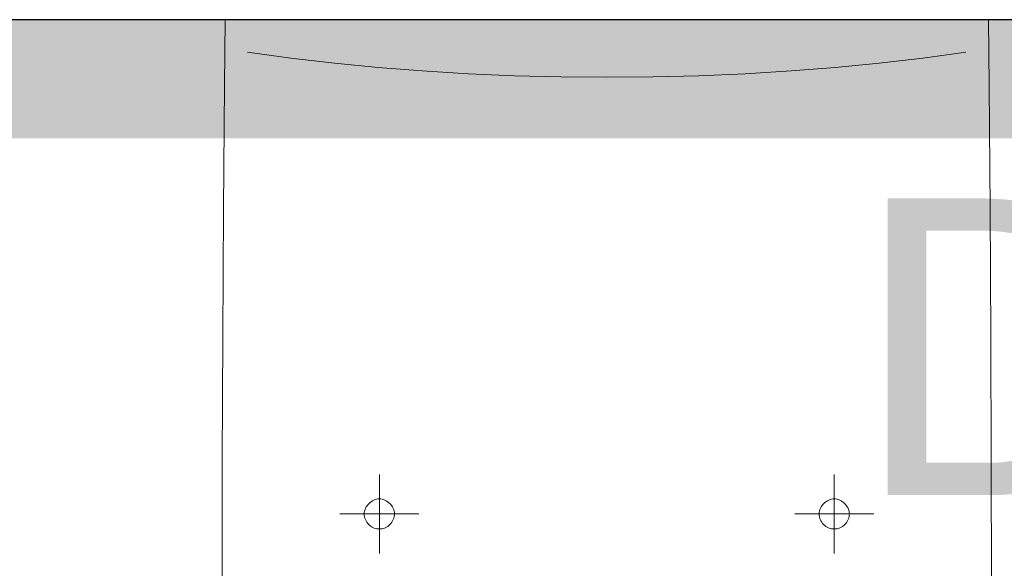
# Model space of a CAD drawing. Header units: millimetres. Extents: x -13532 to 2392, y -5241 to 5322.
# Tile 40 of 256: x -7625 to -7575, y -3862 to -3834. Entities that reach past the tile are written whole.
import ezdxf
from ezdxf.enums import TextEntityAlignment as Align

# ---------------------------------------------------------------- set-up
doc = ezdxf.new("R2010")
doc.units = ezdxf.units.MM
doc.linetypes.add('DGN_STYLE_2', pattern=[30.2, 18.12, -12.08])
doc.layers.add('_A_ROZWINIĘCIA_OPISY', color=252, linetype='Continuous', lineweight=15)
doc.layers.add('cz-gr', color=122, linetype='Continuous', lineweight=30)
for name, color, linetype, lineweight, true_color in [('daszed - 60x120', 7, 'Continuous', 9, 0x2cb34e), ('Meble - AGP1', 7, 'Continuous', 15, 0x999999), ('OPISY - AGP1', 7, 'Continuous', 5, 0x000000), ('WYMIARY - AGP1', 7, 'Continuous', 5, 0x716d5a), ('Wyposazenie Wew - Urzadzenia Sanitarne', 7, 'Continuous', 9, 0xa0a0a0)]:
    doc.layers.add(name, color=color, linetype=linetype, lineweight=lineweight, true_color=true_color)
doc.styles.add('ROMANS15', font='simplex.shx', dxfattribs={"width": 0.9, "height": 15})
doc.styles.get("Standard").update_dxf_attribs({"font": 'arial.ttf'})

# ---------------------------------------------------------------- blocks, each defined once
blk = doc.blocks.new('Niska ust KOLO bez barier')
at = {"layer": 'Meble - AGP1'}
blk.add_lwpolyline([(19.298, 0), (-19.298, 0)], dxfattribs=at)
for points in [[(-19.283, -53.485, 0), (-19.361, -47.288, 0), (-19.406, -41.128, 0), (-19.435, -34.863, 0), (-19.447, -28.593, 0), (-19.442, -22.325, 0), (-19.421, -16.059, 0), (-19.383, -9.583, 0), (-19.331, -3.329, 0), (-19.298, 0, 0)], [(19.283, -53.485, 0), (19.361, -47.288, 0), (19.406, -41.128, 0), (19.435, -34.863, 0), (19.447, -28.593, 0), (19.442, -22.325, 0), (19.421, -16.059, 0), (19.383, -9.583, 0), (19.331, -3.329, 0), (19.298, 0, 0)], [(-18.159, -1.64, 0), (-15.972, -1.939, 0), (-13.77, -2.196, 0), (-11.554, -2.412, 0), (-9.33, -2.588, 0), (-6.997, -2.731, 0), (-4.662, -2.832, 0), (-2.328, -2.893, 0), (0, -2.912, 0)], [(18.159, -1.64, 0), (15.972, -1.939, 0), (13.77, -2.196, 0), (11.554, -2.412, 0), (9.33, -2.588, 0), (6.997, -2.731, 0), (4.662, -2.832, 0), (2.328, -2.893, 0), (0, -2.912, 0)], [(-11.5, -23, 0), (-11.5, -23.5, 0), (-11.5, -24, 0), (-11.5, -24.5, 0), (-11.5, -25, 0), (-11.5, -25.5, 0), (-11.5, -26, 0), (-11.5, -26.5, 0), (-11.5, -27, 0)], [(11.5, -23, 0), (11.5, -23.5, 0), (11.5, -24, 0), (11.5, -24.5, 0), (11.5, -25, 0), (11.5, -25.5, 0), (11.5, -26, 0), (11.5, -26.5, 0), (11.5, -27, 0)], [(-11.5, -25.75, 0), (-11.575, -25.754, 0), (-11.649, -25.749, 0), (-11.721, -25.733, 0), (-11.79, -25.709, 0), (-11.857, -25.677, 0), (-11.921, -25.637, 0), (-11.981, -25.591, 0), (-12.036, -25.539, 0), (-12.087, -25.482, 0), (-12.132, -25.42, 0), (-12.172, -25.355, 0), (-12.205, -25.286, 0), (-12.232, -25.215, 0), (-12.251, -25.143, 0), (-12.262, -25.069, 0), (-12.266, -24.996, 0), (-12.26, -24.923, 0), (-12.247, -24.851, 0), (-12.225, -24.78, 0), (-12.197, -24.712, 0), (-12.162, -24.646, 0), (-12.074, -24.525, 0), (-11.967, -24.419, 0), (-11.845, -24.334, 0), (-11.779, -24.301, 0), (-11.711, -24.274, 0), (-11.642, -24.254, 0), (-11.571, -24.241, 0), (-11.5, -24.237, 0), (-11.429, -24.241, 0), (-11.358, -24.254, 0), (-11.289, -24.274, 0), (-11.221, -24.301, 0), (-11.155, -24.334, 0), (-11.033, -24.419, 0), (-10.926, -24.525, 0), (-10.838, -24.646, 0), (-10.803, -24.712, 0), (-10.775, -24.78, 0), (-10.753, -24.851, 0), (-10.74, -24.923, 0), (-10.734, -24.996, 0), (-10.738, -25.069, 0), (-10.749, -25.143, 0), (-10.768, -25.215, 0), (-10.795, -25.286, 0), (-10.828, -25.355, 0), (-10.868, -25.42, 0), (-10.913, -25.482, 0), (-10.964, -25.539, 0), (-11.019, -25.591, 0), (-11.079, -25.637, 0), (-11.143, -25.677, 0), (-11.21, -25.709, 0), (-11.279, -25.733, 0), (-11.351, -25.749, 0), (-11.425, -25.754, 0), (-11.5, -25.75, 0)], [(11.5, -25.75, 0), (11.575, -25.754, 0), (11.649, -25.749, 0), (11.721, -25.733, 0), (11.79, -25.709, 0), (11.857, -25.677, 0), (11.921, -25.637, 0), (11.981, -25.591, 0), (12.036, -25.539, 0), (12.087, -25.482, 0), (12.132, -25.42, 0), (12.172, -25.355, 0), (12.205, -25.286, 0), (12.232, -25.215, 0), (12.251, -25.143, 0), (12.262, -25.069, 0), (12.266, -24.996, 0), (12.26, -24.923, 0), (12.247, -24.851, 0), (12.225, -24.78, 0), (12.197, -24.712, 0), (12.162, -24.646, 0), (12.074, -24.525, 0), (11.967, -24.419, 0), (11.845, -24.334, 0), (11.779, -24.301, 0), (11.711, -24.274, 0), (11.642, -24.254, 0), (11.571, -24.241, 0), (11.5, -24.237, 0), (11.429, -24.241, 0), (11.358, -24.254, 0), (11.289, -24.274, 0), (11.221, -24.301, 0), (11.155, -24.334, 0), (11.033, -24.419, 0), (10.926, -24.525, 0), (10.838, -24.646, 0), (10.803, -24.712, 0), (10.775, -24.78, 0), (10.753, -24.851, 0), (10.74, -24.923, 0), (10.734, -24.996, 0), (10.738, -25.069, 0), (10.749, -25.143, 0), (10.768, -25.215, 0), (10.795, -25.286, 0), (10.828, -25.355, 0), (10.868, -25.42, 0), (10.913, -25.482, 0), (10.964, -25.539, 0), (11.019, -25.591, 0), (11.079, -25.637, 0), (11.143, -25.677, 0), (11.21, -25.709, 0), (11.279, -25.733, 0), (11.351, -25.749, 0), (11.425, -25.754, 0), (11.5, -25.75, 0)], [(-13.5, -25, 0), (-13, -25, 0), (-12.5, -25, 0), (-12, -25, 0), (-11.5, -25, 0), (-11, -25, 0), (-10.5, -25, 0), (-10, -25, 0), (-9.5, -25, 0)], [(13.5, -25, 0), (13, -25, 0), (12.5, -25, 0), (12, -25, 0), (11.5, -25, 0), (11, -25, 0), (10.5, -25, 0), (10, -25, 0), (9.5, -25, 0)]]:
    blk.add_polyline3d(points, dxfattribs=at)
blk = doc.blocks.new('DFGFGSGSG')
at = {"layer": 'cz-gr'}
blk.add_line((-5237.877, -4349.125), (-5450.779, -4349.125), dxfattribs=at)
at = {"layer": 'daszed - 60x120', "linetype": 'DGN_STYLE_2', "const_width": 6}
blk.add_lwpolyline([(-5347.377, -4569.875), (-5447.779, -4569.875), (-5447.779, -4352.125), (-5237.877, -4352.125)], dxfattribs=at)
at = {"layer": 'Wyposazenie Wew - Urzadzenia Sanitarne', "xscale": -1}
blk.add_blockref('Niska ust KOLO bez barier', (-5282.871, -4349.125), dxfattribs=at)
at = {"layer": '_A_ROZWINIĘCIA_OPISY', "color": 7}
blk.add_text('D3', height=15, dxfattribs=at).set_placement((-5270.392, -4373.166))
at = {"layer": 'OPISY - AGP1', "style": 'ROMANS15', "width": 0.7}
blk.add_attdef('DA2', text='', height=15, rotation=359.9995, dxfattribs=at).set_placement((-5340.594, -4956.792), align=Align.CENTER)

msp = doc.modelspace()

# ---------------------------------------------------------------- block references
at = {"layer": 'WYMIARY - AGP1'}
msp.add_blockref('DFGFGSGSG', (-2312.6913, 515.3198), dxfattribs=at)

doc.saveas('drawing.dxf')
